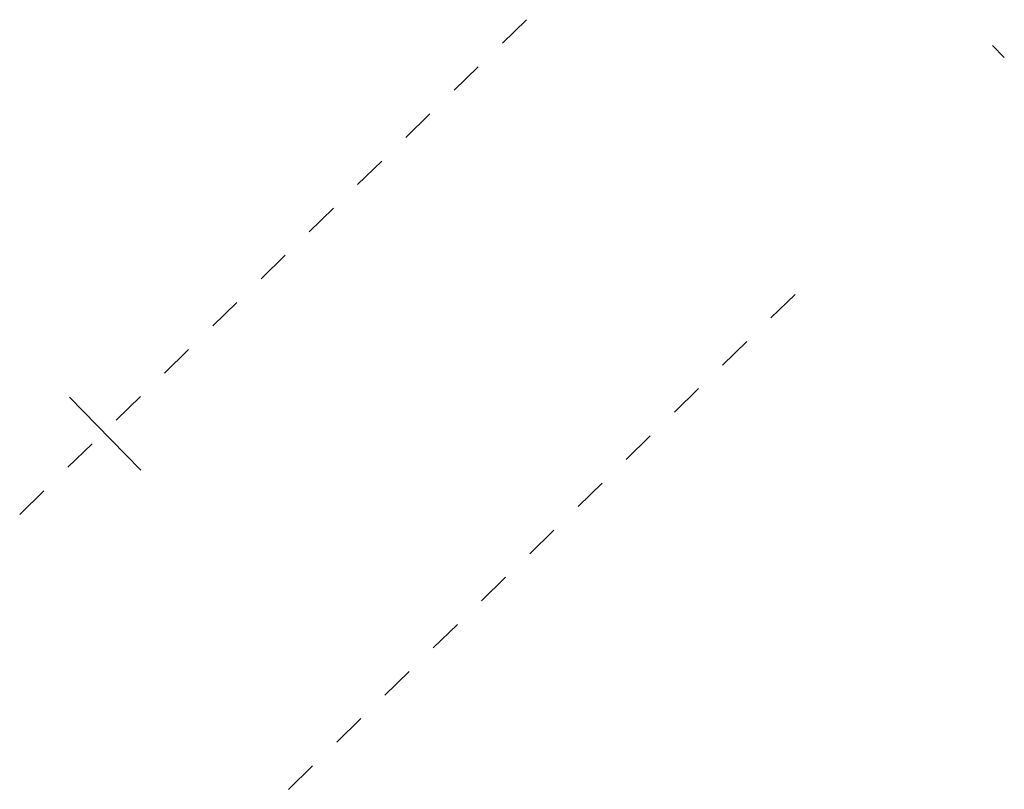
# Model space of a CAD drawing. Header units: metres. Extents: x 246167.2 to 246181.8, y 479680.9 to 479692.3.
import ezdxf

# ---------------------------------------------------------------- set-up
doc = ezdxf.new("R2010")
doc.units = ezdxf.units.M
for name, color, linetype, lineweight in [('N-CO-BC-BETONVORM-G', 50, 'Continuous', 25), ('N-CO-BC-BETONVORM-G-1', 50, 'Continuous', 35), ('X-XX-AL-DETAIL2-G', 7, 'Continuous', 25)]:
    doc.layers.add(name, color=color, linetype=linetype, lineweight=lineweight)

# ---------------------------------------------------------------- blocks, each defined once
blk = doc.blocks.new('16_15_SF_Stootplaat - sf_stootplaat_5m-1608052-3D view Export')
at = {"layer": 'N-CO-BC-BETONVORM-G-1'}
blk.add_line((0, 0.25), (0, -0.25), dxfattribs=at)
blk = doc.blocks.new('16_15_SF_Stootplaat - sf_stootplaat_5m-1609282-3D view Export')
at = {"layer": 'N-CO-BC-BETONVORM-G-1'}
blk.add_line((0, -0.25), (0, 0.25), dxfattribs=at)

msp = doc.modelspace()

# ---------------------------------------------------------------- linework, layer by layer
at = {"layer": 'X-XX-AL-DETAIL2-G'}
for p, q in [((246181.833, 479691.787, 11.97), (246181.658, 479691.966, 11.97)), ((246167.978, 479686.752, 12.32), (246168.592, 479686.123, 12.35)), ((246168.592, 479686.123, 12.35), (246169.036, 479685.669, 12.372))]:
    msp.add_line(p, q, dxfattribs=at)

# ---------------------------------------------------------------- block references
at = {"layer": 'N-CO-BC-BETONVORM-G'}
for name, p, rotation in [('16_15_SF_Stootplaat - sf_stootplaat_5m-1609282-3D view Export', (246174.572, 479692.173, 12.345), 134.3245846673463), ('16_15_SF_Stootplaat - sf_stootplaat_5m-1609282-3D view Export', (246173.856, 479691.475, 12.345), 134.3245846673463), ('16_15_SF_Stootplaat - sf_stootplaat_5m-1609282-3D view Export', (246173.141, 479690.776, 12.345), 134.3245846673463), ('16_15_SF_Stootplaat - sf_stootplaat_5m-1609282-3D view Export', (246172.426, 479690.077, 12.345), 134.3245846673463), ('16_15_SF_Stootplaat - sf_stootplaat_5m-1609282-3D view Export', (246171.71, 479689.378, 12.345), 134.3245846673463), ('16_15_SF_Stootplaat - sf_stootplaat_5m-1609282-3D view Export', (246170.995, 479688.68, 12.345), 134.3245846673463), ('16_15_SF_Stootplaat - sf_stootplaat_5m-1608052-3D view Export', (246178.552, 479688.099, 12.345), 314.3245846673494), ('16_15_SF_Stootplaat - sf_stootplaat_5m-1609282-3D view Export', (246170.279, 479687.981, 12.345), 134.3245846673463), ('16_15_SF_Stootplaat - sf_stootplaat_5m-1608052-3D view Export', (246177.836, 479687.4, 12.345), 314.3245846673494), ('16_15_SF_Stootplaat - sf_stootplaat_5m-1609282-3D view Export', (246169.564, 479687.282, 12.345), 134.3245846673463), ('16_15_SF_Stootplaat - sf_stootplaat_5m-1608052-3D view Export', (246177.121, 479686.701, 12.345), 314.3245846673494), ('16_15_SF_Stootplaat - sf_stootplaat_5m-1609282-3D view Export', (246168.849, 479686.583, 12.345), 134.3245846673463), ('16_15_SF_Stootplaat - sf_stootplaat_5m-1608052-3D view Export', (246176.405, 479686.002, 12.345), 314.3245846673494), ('16_15_SF_Stootplaat - sf_stootplaat_5m-1609282-3D view Export', (246168.133, 479685.885, 12.345), 134.3245846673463), ('16_15_SF_Stootplaat - sf_stootplaat_5m-1609282-3D view Export', (246167.418, 479685.186, 12.345), 134.3245846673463), ('16_15_SF_Stootplaat - sf_stootplaat_5m-1608052-3D view Export', (246175.693, 479685.301, 12.345), 314.3245846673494), ('16_15_SF_Stootplaat - sf_stootplaat_5m-1608052-3D view Export', (246174.977, 479684.602, 12.345), 314.3245846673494), ('16_15_SF_Stootplaat - sf_stootplaat_5m-1608052-3D view Export', (246174.262, 479683.903, 12.345), 314.3245846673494), ('16_15_SF_Stootplaat - sf_stootplaat_5m-1608052-3D view Export', (246173.547, 479683.205, 12.345), 314.3245846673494), ('16_15_SF_Stootplaat - sf_stootplaat_5m-1608052-3D view Export', (246172.831, 479682.506, 12.345), 314.3245846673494), ('16_15_SF_Stootplaat - sf_stootplaat_5m-1608052-3D view Export', (246172.116, 479681.807, 12.345), 314.3245846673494), ('16_15_SF_Stootplaat - sf_stootplaat_5m-1608052-3D view Export', (246171.4, 479681.108, 12.345), 314.3245846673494)]:
    msp.add_blockref(name, p, dxfattribs=dict(at, rotation=rotation))

doc.saveas('drawing.dxf')
